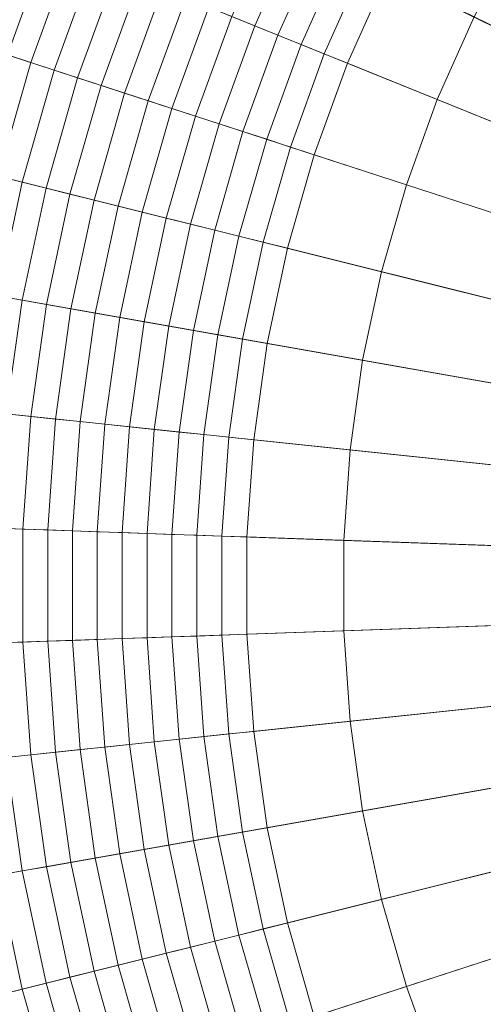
# Model space of a CAD drawing. Header units: centimetres. Extents: x -21.9 to 23.1, y -23 to 22.
# Tile 45 of 192: x -8.8 to -6.1, y -2.9 to 2.8. Entities that reach past the tile are written whole.
import ezdxf

# ---------------------------------------------------------------- set-up
doc = ezdxf.new("R2010")
doc.units = ezdxf.units.CM
doc.header["$LTSCALE"] = 2.54
doc.layers.add('Lucido design-1', color=7, linetype='Continuous')

# ---------------------------------------------------------------- blocks, each defined once
blk = doc.blocks.new('Gruppo-2-1')
at = {"color": 5, "linetype": 'Continuous', "lineweight": 9}
for points in [[(-8.6891, 3.2361, -949.2271), (-8.9278, 2.5802, -949.2271), (-20.4384, 6.3202, -949.2271), (-19.9108, 7.7699, -949.2271)], [(-6.0998, 3.9974, -935.9022), (-6.3979, 3.5203, -935.9022), (-2.1014, 1.0397, -936.1081), (-1.9868, 1.2232, -936.1081)], [(-6.1582, 2.7778, -950.2271), (-6.3711, 2.2995, -950.2271), (-8.6891, 3.2361, -950.2271), (-8.4052, 3.8737, -950.2271)], [(-6.3979, 3.5203, -935.9022), (-6.6621, 3.0235, -935.9022), (-2.203, 0.8487, -936.1081), (-2.1014, 1.0397, -936.1081)], [(-8.8843, 3.315, -935.5887), (-9.1281, 2.6452, -935.5887), (-8.9936, 2.6015, -935.6207), (-8.7532, 3.262, -935.6207)], [(-7.3111, 3.3401, -935.8374), (-7.5604, 2.7801, -935.8374), (-7.4268, 2.7261, -935.8535), (-7.1815, 3.2769, -935.8535)], [(-8.7532, 3.262, -935.6207), (-8.9936, 2.6015, -935.6207), (-8.8587, 2.5577, -935.6511), (-8.6217, 3.2089, -935.6511)], [(-7.1815, 3.2769, -935.8535), (-7.4268, 2.7261, -935.8535), (-7.293, 2.672, -935.8681), (-7.0518, 3.2136, -935.8681)], [(-8.6891, 3.2361, -950.2271), (-8.9278, 2.5802, -950.2271), (-8.9278, 2.5802, -949.2271), (-8.6891, 3.2361, -949.2271)], [(-6.3711, 2.2995, -950.2271), (-6.5502, 1.8076, -950.2271), (-8.9278, 2.5802, -950.2271), (-8.6891, 3.2361, -950.2271)], [(-8.6217, 3.2089, -935.6511), (-8.8587, 2.5577, -935.6511), (-8.7236, 2.5138, -935.6799), (-8.49, 3.1556, -935.6799)], [(-7.0518, 3.2136, -935.8681), (-7.293, 2.672, -935.8681), (-7.1591, 2.6179, -935.881), (-6.922, 3.1503, -935.881)], [(-1.5931, 0.7463, -948.7081), (-1.6755, 0.5914, -948.7081), (-6.1582, 2.7778, -948.7081), (-5.9124, 3.24, -948.7081)], [(-8.49, 3.1556, -935.6799), (-8.7236, 2.5138, -935.6799), (-8.5881, 2.4698, -935.7072), (-8.3579, 3.1023, -935.7072)], [(-6.922, 3.1503, -935.881), (-7.1591, 2.6179, -935.881), (-7.025, 2.5638, -935.8924), (-6.7921, 3.087, -935.8924)], [(-8.3579, 3.1023, -935.7072), (-8.5881, 2.4698, -935.7072), (-8.4524, 2.4257, -935.7328), (-8.2256, 3.0488, -935.7328)], [(-6.7921, 3.087, -935.8924), (-7.025, 2.5638, -935.8924), (-6.8909, 2.5096, -935.9022), (-6.6621, 3.0235, -935.9022)], [(-8.2256, 3.0488, -935.7328), (-8.4524, 2.4257, -935.7328), (-8.3164, 2.3815, -935.7569), (-8.093, 2.9952, -935.7569)], [(-6.6621, 3.0235, -935.9022), (-6.8909, 2.5096, -935.9022), (-2.291, 0.6511, -936.1081), (-2.203, 0.8487, -936.1081)], [(-8.093, 2.9952, -935.7569), (-8.3164, 2.3815, -935.7569), (-8.1801, 2.3372, -935.7794), (-7.9602, 2.9416, -935.7794)], [(-7.9602, 2.9416, -935.7794), (-8.1801, 2.3372, -935.7794), (-8.0436, 2.2929, -935.8003), (-7.8271, 2.8878, -935.8003)], [(-7.8271, 2.8878, -935.8003), (-8.0436, 2.2929, -935.8003), (-7.9069, 2.2485, -935.8197), (-7.6938, 2.834, -935.8197)], [(-7.6938, 2.834, -935.8197), (-7.9069, 2.2485, -935.8197), (-7.7701, 2.204, -935.8374), (-7.5604, 2.7801, -935.8374)], [(-7.5604, 2.7801, -935.8374), (-7.7701, 2.204, -935.8374), (-7.633, 2.1595, -935.8535), (-7.4268, 2.7261, -935.8535)], [(-6.1582, 2.7778, -948.7081), (-6.3711, 2.2995, -948.7081), (-6.3711, 2.2995, -950.2271), (-6.1582, 2.7778, -950.2271)], [(-1.6755, 0.5914, -948.7081), (-1.7468, 0.4312, -948.7081), (-6.3711, 2.2995, -948.7081), (-6.1582, 2.7778, -948.7081)], [(-7.4268, 2.7261, -935.8535), (-7.633, 2.1595, -935.8535), (-7.4958, 2.1149, -935.8681), (-7.293, 2.672, -935.8681)], [(-7.293, 2.672, -935.8681), (-7.4958, 2.1149, -935.8681), (-7.3584, 2.0702, -935.881), (-7.1591, 2.6179, -935.881)], [(-6.5502, 1.8076, -950.2271), (-6.6945, 1.3044, -950.2271), (-9.1202, 1.9092, -950.2271), (-8.9278, 2.5802, -950.2271)], [(-7.1591, 2.6179, -935.881), (-7.3584, 2.0702, -935.881), (-7.2209, 2.0256, -935.8924), (-7.025, 2.5638, -935.8924)], [(-7.025, 2.5638, -935.8924), (-7.2209, 2.0256, -935.8924), (-7.0833, 1.9809, -935.9022), (-6.8909, 2.5096, -935.9022)], [(-8.8587, 2.5577, -935.6511), (-9.0497, 1.8916, -935.6511), (-8.9118, 1.8573, -935.6799), (-8.7236, 2.5138, -935.6799)], [(-8.7236, 2.5138, -935.6799), (-8.9118, 1.8573, -935.6799), (-8.7736, 1.8228, -935.7072), (-8.5881, 2.4698, -935.7072)], [(-6.8909, 2.5096, -935.9022), (-7.0833, 1.9809, -935.9022), (-2.365, 0.4478, -936.1081), (-2.291, 0.6511, -936.1081)], [(-8.5881, 2.4698, -935.7072), (-8.7736, 1.8228, -935.7072), (-8.6351, 1.7883, -935.7328), (-8.4524, 2.4257, -935.7328)], [(-8.4524, 2.4257, -935.7328), (-8.6351, 1.7883, -935.7328), (-8.4964, 1.7537, -935.7569), (-8.3164, 2.3815, -935.7569)], [(-8.3164, 2.3815, -935.7569), (-8.4964, 1.7537, -935.7569), (-8.3574, 1.719, -935.7794), (-8.1801, 2.3372, -935.7794)], [(-8.1801, 2.3372, -935.7794), (-8.3574, 1.719, -935.7794), (-8.2181, 1.6843, -935.8003), (-8.0436, 2.2929, -935.8003)], [(-8.0436, 2.2929, -935.8003), (-8.2181, 1.6843, -935.8003), (-8.0787, 1.6495, -935.8197), (-7.9069, 2.2485, -935.8197)], [(-6.3711, 2.2995, -948.7081), (-6.5502, 1.8076, -948.7081), (-6.5502, 1.8076, -950.2271), (-6.3711, 2.2995, -950.2271)], [(-1.7468, 0.4312, -948.7081), (-1.8068, 0.2664, -948.7081), (-6.5502, 1.8076, -948.7081), (-6.3711, 2.2995, -948.7081)], [(-7.9069, 2.2485, -935.8197), (-8.0787, 1.6495, -935.8197), (-7.939, 1.6147, -935.8374), (-7.7701, 2.204, -935.8374)], [(-7.7701, 2.204, -935.8374), (-7.939, 1.6147, -935.8374), (-7.7992, 1.5799, -935.8535), (-7.633, 2.1595, -935.8535)], [(-7.633, 2.1595, -935.8535), (-7.7992, 1.5799, -935.8535), (-7.6592, 1.545, -935.8681), (-7.4958, 2.1149, -935.8681)], [(-7.4958, 2.1149, -935.8681), (-7.6592, 1.545, -935.8681), (-7.5191, 1.51, -935.881), (-7.3584, 2.0702, -935.881)], [(-7.3584, 2.0702, -935.881), (-7.5191, 1.51, -935.881), (-7.3788, 1.475, -935.8924), (-7.2209, 2.0256, -935.8924)], [(-7.2209, 2.0256, -935.8924), (-7.3788, 1.475, -935.8924), (-7.2384, 1.44, -935.9022), (-7.0833, 1.9809, -935.9022)], [(-7.0833, 1.9809, -935.9022), (-7.2384, 1.44, -935.9022), (-2.4246, 0.2398, -936.1081), (-2.365, 0.4478, -936.1081)], [(-6.6945, 1.3044, -950.2271), (-6.8033, 0.7924, -950.2271), (-9.2653, 1.2265, -950.2271), (-9.1202, 1.9092, -950.2271)], [(-8.9118, 1.8573, -935.6799), (-9.0538, 1.1892, -935.6799), (-8.9136, 1.1645, -935.7072), (-8.7736, 1.8228, -935.7072)], [(-8.7736, 1.8228, -935.7072), (-8.9136, 1.1645, -935.7072), (-8.773, 1.1397, -935.7328), (-8.6351, 1.7883, -935.7328)], [(-8.6351, 1.7883, -935.7328), (-8.773, 1.1397, -935.7328), (-8.6322, 1.1148, -935.7569), (-8.4964, 1.7537, -935.7569)], [(-6.5502, 1.8076, -948.7081), (-6.6945, 1.3044, -948.7081), (-6.6945, 1.3044, -950.2271), (-6.5502, 1.8076, -950.2271)], [(-1.8068, 0.2664, -948.7081), (-1.8551, 0.0978, -948.7081), (-6.6945, 1.3044, -948.7081), (-6.5502, 1.8076, -948.7081)], [(-8.4964, 1.7537, -935.7569), (-8.6322, 1.1148, -935.7569), (-8.4911, 1.09, -935.7794), (-8.3574, 1.719, -935.7794)], [(-8.3574, 1.719, -935.7794), (-8.4911, 1.09, -935.7794), (-8.3498, 1.065, -935.8003), (-8.2181, 1.6843, -935.8003)], [(-8.2181, 1.6843, -935.8003), (-8.3498, 1.065, -935.8003), (-8.2082, 1.0401, -935.8197), (-8.0787, 1.6495, -935.8197)], [(-8.0787, 1.6495, -935.8197), (-8.2082, 1.0401, -935.8197), (-8.0665, 1.0151, -935.8374), (-7.939, 1.6147, -935.8374)], [(-7.939, 1.6147, -935.8374), (-8.0665, 1.0151, -935.8374), (-7.9246, 0.9901, -935.8535), (-7.7992, 1.5799, -935.8535)], [(-7.7992, 1.5799, -935.8535), (-7.9246, 0.9901, -935.8535), (-7.7825, 0.965, -935.8681), (-7.6592, 1.545, -935.8681)], [(-7.6592, 1.545, -935.8681), (-7.7825, 0.965, -935.8681), (-7.6402, 0.9399, -935.881), (-7.5191, 1.51, -935.881)], [(-7.5191, 1.51, -935.881), (-7.6402, 0.9399, -935.881), (-7.4979, 0.9148, -935.8924), (-7.3788, 1.475, -935.8924)], [(-7.3788, 1.475, -935.8924), (-7.4979, 0.9148, -935.8924), (-7.3554, 0.8897, -935.9022), (-7.2384, 1.44, -935.9022)], [(-7.2384, 1.44, -935.9022), (-7.3554, 0.8897, -935.9022), (-2.4696, 0.0282, -936.1081), (-2.4246, 0.2398, -936.1081)], [(-6.6945, 1.3044, -948.7081), (-6.8033, 0.7924, -948.7081), (-6.8033, 0.7924, -950.2271), (-6.6945, 1.3044, -950.2271)], [(-1.8551, 0.0978, -948.7081), (-1.8916, -0.0737, -948.7081), (-6.8033, 0.7924, -948.7081), (-6.6945, 1.3044, -948.7081)], [(-6.8033, 0.7924, -950.2271), (-6.8762, 0.274, -950.2271), (-9.3625, 0.5353, -950.2271), (-9.2653, 1.2265, -950.2271)], [(-8.9136, 1.1645, -935.7072), (-9.0072, 0.4979, -935.7072), (-8.8653, 0.483, -935.7328), (-8.773, 1.1397, -935.7328)], [(-8.773, 1.1397, -935.7328), (-8.8653, 0.483, -935.7328), (-8.7231, 0.4681, -935.7569), (-8.6322, 1.1148, -935.7569)], [(-8.6322, 1.1148, -935.7569), (-8.7231, 0.4681, -935.7569), (-8.5806, 0.4531, -935.7794), (-8.4911, 1.09, -935.7794)], [(-8.4911, 1.09, -935.7794), (-8.5806, 0.4531, -935.7794), (-8.4379, 0.4381, -935.8003), (-8.3498, 1.065, -935.8003)], [(-8.3498, 1.065, -935.8003), (-8.4379, 0.4381, -935.8003), (-8.2949, 0.4231, -935.8197), (-8.2082, 1.0401, -935.8197)], [(-8.2082, 1.0401, -935.8197), (-8.2949, 0.4231, -935.8197), (-8.1518, 0.408, -935.8374), (-8.0665, 1.0151, -935.8374)], [(-8.0665, 1.0151, -935.8374), (-8.1518, 0.408, -935.8374), (-8.0085, 0.393, -935.8535), (-7.9246, 0.9901, -935.8535)], [(-7.9246, 0.9901, -935.8535), (-8.0085, 0.393, -935.8535), (-7.865, 0.3779, -935.8681), (-7.7825, 0.965, -935.8681)], [(-7.7825, 0.965, -935.8681), (-7.865, 0.3779, -935.8681), (-7.7213, 0.3628, -935.881), (-7.6402, 0.9399, -935.881)], [(-7.6402, 0.9399, -935.881), (-7.7213, 0.3628, -935.881), (-7.5776, 0.3477, -935.8924), (-7.4979, 0.9148, -935.8924)], [(-7.4979, 0.9148, -935.8924), (-7.5776, 0.3477, -935.8924), (-7.4337, 0.3326, -935.9022), (-7.3554, 0.8897, -935.9022)], [(-7.3554, 0.8897, -935.9022), (-7.4337, 0.3326, -935.9022), (-2.4997, -0.186, -936.1081), (-2.4696, 0.0282, -936.1081)], [(-6.8033, 0.7924, -948.7081), (-6.8762, 0.274, -948.7081), (-6.8762, 0.274, -950.2271), (-6.8033, 0.7924, -950.2271)], [(-1.8916, -0.0737, -948.7081), (-1.916, -0.2474, -948.7081), (-6.8762, 0.274, -948.7081), (-6.8033, 0.7924, -948.7081)], [(-6.8762, 0.274, -950.2271), (-6.9127, -0.2483, -950.2271), (-9.4111, -0.161, -950.2271), (-9.3625, 0.5353, -950.2271)], [(-8.8653, 0.483, -935.7328), (-8.9115, -0.1785, -935.7328), (-8.7686, -0.1834, -935.7569), (-8.7231, 0.4681, -935.7569)], [(-8.7231, 0.4681, -935.7569), (-8.7686, -0.1834, -935.7569), (-8.6255, -0.1884, -935.7794), (-8.5806, 0.4531, -935.7794)], [(-8.5806, 0.4531, -935.7794), (-8.6255, -0.1884, -935.7794), (-8.482, -0.1935, -935.8003), (-8.4379, 0.4381, -935.8003)], [(-8.4379, 0.4381, -935.8003), (-8.482, -0.1935, -935.8003), (-8.3384, -0.1985, -935.8197), (-8.2949, 0.4231, -935.8197)], [(-8.2949, 0.4231, -935.8197), (-8.3384, -0.1985, -935.8197), (-8.1946, -0.2035, -935.8374), (-8.1518, 0.408, -935.8374)], [(-8.1518, 0.408, -935.8374), (-8.1946, -0.2035, -935.8374), (-8.0505, -0.2085, -935.8535), (-8.0085, 0.393, -935.8535)], [(-8.0085, 0.393, -935.8535), (-8.0505, -0.2085, -935.8535), (-7.9063, -0.2136, -935.8681), (-7.865, 0.3779, -935.8681)], [(-7.865, 0.3779, -935.8681), (-7.9063, -0.2136, -935.8681), (-7.762, -0.2186, -935.881), (-7.7213, 0.3628, -935.881)], [(-7.7213, 0.3628, -935.881), (-7.762, -0.2186, -935.881), (-7.6175, -0.2236, -935.8924), (-7.5776, 0.3477, -935.8924)], [(-7.5776, 0.3477, -935.8924), (-7.6175, -0.2236, -935.8924), (-7.4729, -0.2287, -935.9022), (-7.4337, 0.3326, -935.9022)], [(-7.4337, 0.3326, -935.9022), (-7.4729, -0.2287, -935.9022), (-2.5148, -0.4018, -936.1081), (-2.4997, -0.186, -936.1081)], [(-6.8762, 0.274, -948.7081), (-6.9127, -0.2483, -948.7081), (-6.9127, -0.2483, -950.2271), (-6.8762, 0.274, -950.2271)], [(-1.916, -0.2474, -948.7081), (-1.9282, -0.4223, -948.7081), (-6.9127, -0.2483, -948.7081), (-6.8762, 0.274, -948.7081)], [(-6.9127, -0.2483, -950.2271), (-6.9127, -0.7717, -950.2271), (-9.4111, -0.859, -950.2271), (-9.4111, -0.161, -950.2271)], [(-8.9115, -0.1785, -935.7328), (-8.9115, -0.8415, -935.7328), (-8.7686, -0.8366, -935.7569), (-8.7686, -0.1834, -935.7569)], [(-8.7686, -0.1834, -935.7569), (-8.7686, -0.8366, -935.7569), (-8.6255, -0.8316, -935.7794), (-8.6255, -0.1884, -935.7794)], [(-8.6255, -0.1884, -935.7794), (-8.6255, -0.8316, -935.7794), (-8.482, -0.8265, -935.8003), (-8.482, -0.1935, -935.8003)], [(-8.482, -0.1935, -935.8003), (-8.482, -0.8265, -935.8003), (-8.3384, -0.8215, -935.8197), (-8.3384, -0.1985, -935.8197)], [(-8.3384, -0.1985, -935.8197), (-8.3384, -0.8215, -935.8197), (-8.1946, -0.8165, -935.8374), (-8.1946, -0.2035, -935.8374)], [(-8.1946, -0.2035, -935.8374), (-8.1946, -0.8165, -935.8374), (-8.0505, -0.8115, -935.8535), (-8.0505, -0.2085, -935.8535)], [(-8.0505, -0.2085, -935.8535), (-8.0505, -0.8115, -935.8535), (-7.9063, -0.8064, -935.8681), (-7.9063, -0.2136, -935.8681)], [(-7.9063, -0.2136, -935.8681), (-7.9063, -0.8064, -935.8681), (-7.762, -0.8014, -935.881), (-7.762, -0.2186, -935.881)], [(-7.762, -0.2186, -935.881), (-7.762, -0.8014, -935.881), (-7.6175, -0.7964, -935.8924), (-7.6175, -0.2236, -935.8924)], [(-7.6175, -0.2236, -935.8924), (-7.6175, -0.7964, -935.8924), (-7.4729, -0.7913, -935.9022), (-7.4729, -0.2287, -935.9022)], [(-7.4729, -0.2287, -935.9022), (-7.4729, -0.7913, -935.9022), (-2.5148, -0.6182, -936.1081), (-2.5148, -0.4018, -936.1081)], [(-6.9127, -0.2483, -948.7081), (-6.9127, -0.7717, -948.7081), (-6.9127, -0.7717, -950.2271), (-6.9127, -0.2483, -950.2271)], [(-1.9282, -0.4223, -948.7081), (-1.9282, -0.5977, -948.7081), (-6.9127, -0.7717, -948.7081), (-6.9127, -0.2483, -948.7081)], [(-7.4729, -0.7913, -935.9022), (-7.4337, -1.3526, -935.9022), (-2.4997, -0.834, -936.1081), (-2.5148, -0.6182, -936.1081)], [(-1.9282, -0.5977, -948.7081), (-1.916, -0.7726, -948.7081), (-6.8762, -1.294, -948.7081), (-6.9127, -0.7717, -948.7081)], [(-6.9127, -0.7717, -950.2271), (-6.8762, -1.294, -950.2271), (-9.3625, -1.5553, -950.2271), (-9.4111, -0.859, -950.2271)], [(-7.762, -0.8014, -935.881), (-7.7213, -1.3828, -935.881), (-7.5776, -1.3677, -935.8924), (-7.6175, -0.7964, -935.8924)], [(-7.6175, -0.7964, -935.8924), (-7.5776, -1.3677, -935.8924), (-7.4337, -1.3526, -935.9022), (-7.4729, -0.7913, -935.9022)], [(-6.9127, -0.7717, -948.7081), (-6.8762, -1.294, -948.7081), (-6.8762, -1.294, -950.2271), (-6.9127, -0.7717, -950.2271)], [(-1.916, -0.7726, -948.7081), (-1.8916, -0.9463, -948.7081), (-6.8033, -1.8124, -948.7081), (-6.8762, -1.294, -948.7081)], [(-8.9115, -0.8415, -935.7328), (-8.8653, -1.503, -935.7328), (-8.7231, -1.4881, -935.7569), (-8.7686, -0.8366, -935.7569)], [(-8.7686, -0.8366, -935.7569), (-8.7231, -1.4881, -935.7569), (-8.5806, -1.4731, -935.7794), (-8.6255, -0.8316, -935.7794)], [(-8.6255, -0.8316, -935.7794), (-8.5806, -1.4731, -935.7794), (-8.4379, -1.4581, -935.8003), (-8.482, -0.8265, -935.8003)], [(-8.482, -0.8265, -935.8003), (-8.4379, -1.4581, -935.8003), (-8.2949, -1.4431, -935.8197), (-8.3384, -0.8215, -935.8197)], [(-8.3384, -0.8215, -935.8197), (-8.2949, -1.4431, -935.8197), (-8.1518, -1.428, -935.8374), (-8.1946, -0.8165, -935.8374)], [(-8.1946, -0.8165, -935.8374), (-8.1518, -1.428, -935.8374), (-8.0085, -1.413, -935.8535), (-8.0505, -0.8115, -935.8535)], [(-8.0505, -0.8115, -935.8535), (-8.0085, -1.413, -935.8535), (-7.865, -1.3979, -935.8681), (-7.9063, -0.8064, -935.8681)], [(-7.9063, -0.8064, -935.8681), (-7.865, -1.3979, -935.8681), (-7.7213, -1.3828, -935.881), (-7.762, -0.8014, -935.881)], [(-7.4337, -1.3526, -935.9022), (-7.3554, -1.9097, -935.9022), (-2.4696, -1.0482, -936.1081), (-2.4997, -0.834, -936.1081)], [(-1.8916, -0.9463, -948.7081), (-1.8551, -1.1178, -948.7081), (-6.6945, -2.3244, -948.7081), (-6.8033, -1.8124, -948.7081)], [(-7.3554, -1.9097, -935.9022), (-7.2384, -2.46, -935.9022), (-2.4246, -1.2598, -936.1081), (-2.4696, -1.0482, -936.1081)], [(-1.8551, -1.1178, -948.7081), (-1.8068, -1.2864, -948.7081), (-6.5502, -2.8276, -948.7081), (-6.6945, -2.3244, -948.7081)], [(-6.8762, -1.294, -950.2271), (-6.8033, -1.8124, -950.2271), (-9.2653, -2.2465, -950.2271), (-9.3625, -1.5553, -950.2271)], [(-7.2384, -2.46, -935.9022), (-7.0833, -3.0009, -935.9022), (-2.365, -1.4678, -936.1081), (-2.4246, -1.2598, -936.1081)], [(-6.8762, -1.294, -948.7081), (-6.8033, -1.8124, -948.7081), (-6.8033, -1.8124, -950.2271), (-6.8762, -1.294, -950.2271)], [(-1.8068, -1.2864, -948.7081), (-1.7468, -1.4512, -948.7081), (-6.3711, -3.3195, -948.7081), (-6.5502, -2.8276, -948.7081)], [(-7.5776, -1.3677, -935.8924), (-7.4979, -1.9348, -935.8924), (-7.3554, -1.9097, -935.9022), (-7.4337, -1.3526, -935.9022)], [(-8.1518, -1.428, -935.8374), (-8.0665, -2.0351, -935.8374), (-7.9246, -2.0101, -935.8535), (-8.0085, -1.413, -935.8535)], [(-8.0085, -1.413, -935.8535), (-7.9246, -2.0101, -935.8535), (-7.7825, -1.985, -935.8681), (-7.865, -1.3979, -935.8681)], [(-7.865, -1.3979, -935.8681), (-7.7825, -1.985, -935.8681), (-7.6402, -1.9599, -935.881), (-7.7213, -1.3828, -935.881)], [(-7.7213, -1.3828, -935.881), (-7.6402, -1.9599, -935.881), (-7.4979, -1.9348, -935.8924), (-7.5776, -1.3677, -935.8924)], [(-8.7231, -1.4881, -935.7569), (-8.6322, -2.1348, -935.7569), (-8.4911, -2.11, -935.7794), (-8.5806, -1.4731, -935.7794)], [(-8.5806, -1.4731, -935.7794), (-8.4911, -2.11, -935.7794), (-8.3498, -2.085, -935.8003), (-8.4379, -1.4581, -935.8003)], [(-8.4379, -1.4581, -935.8003), (-8.3498, -2.085, -935.8003), (-8.2082, -2.0601, -935.8197), (-8.2949, -1.4431, -935.8197)], [(-8.2949, -1.4431, -935.8197), (-8.2082, -2.0601, -935.8197), (-8.0665, -2.0351, -935.8374), (-8.1518, -1.428, -935.8374)], [(-7.0833, -3.0009, -935.9022), (-6.8909, -3.5296, -935.9022), (-2.291, -1.6711, -936.1081), (-2.365, -1.4678, -936.1081)], [(-1.7468, -1.4512, -948.7081), (-1.6755, -1.6114, -948.7081), (-6.1582, -3.7978, -948.7081), (-6.3711, -3.3195, -948.7081)], [(-9.0072, -1.5179, -935.7072), (-8.9136, -2.1845, -935.7072), (-8.773, -2.1597, -935.7328), (-8.8653, -1.503, -935.7328)], [(-8.8653, -1.503, -935.7328), (-8.773, -2.1597, -935.7328), (-8.6322, -2.1348, -935.7569), (-8.7231, -1.4881, -935.7569)], [(-1.6755, -1.6114, -948.7081), (-1.5931, -1.7663, -948.7081), (-5.9124, -4.26, -948.7081), (-6.1582, -3.7978, -948.7081)], [(-6.8909, -3.5296, -935.9022), (-6.6621, -4.0435, -935.9022), (-2.203, -1.8687, -936.1081), (-2.291, -1.6711, -936.1081)], [(-6.8033, -1.8124, -950.2271), (-6.6945, -2.3244, -950.2271), (-9.1202, -2.9292, -950.2271), (-9.2653, -2.2465, -950.2271)], [(-6.8033, -1.8124, -948.7081), (-6.6945, -2.3244, -948.7081), (-6.6945, -2.3244, -950.2271), (-6.8033, -1.8124, -950.2271)], [(-6.6621, -4.0435, -935.9022), (-6.3979, -4.5403, -935.9022), (-2.1014, -2.0597, -936.1081), (-2.203, -1.8687, -936.1081)], [(-7.6402, -1.9599, -935.881), (-7.5191, -2.53, -935.881), (-7.3788, -2.495, -935.8924), (-7.4979, -1.9348, -935.8924)], [(-7.4979, -1.9348, -935.8924), (-7.3788, -2.495, -935.8924), (-7.2384, -2.46, -935.9022), (-7.3554, -1.9097, -935.9022)], [(-7.9246, -2.0101, -935.8535), (-7.7992, -2.5999, -935.8535), (-7.6592, -2.565, -935.8681), (-7.7825, -1.985, -935.8681)], [(-7.7825, -1.985, -935.8681), (-7.6592, -2.565, -935.8681), (-7.5191, -2.53, -935.881), (-7.6402, -1.9599, -935.881)], [(-8.2082, -2.0601, -935.8197), (-8.0787, -2.6695, -935.8197), (-7.939, -2.6347, -935.8374), (-8.0665, -2.0351, -935.8374)], [(-8.0665, -2.0351, -935.8374), (-7.939, -2.6347, -935.8374), (-7.7992, -2.5999, -935.8535), (-7.9246, -2.0101, -935.8535)], [(-8.4911, -2.11, -935.7794), (-8.3574, -2.739, -935.7794), (-8.2181, -2.7043, -935.8003), (-8.3498, -2.085, -935.8003)], [(-8.3498, -2.085, -935.8003), (-8.2181, -2.7043, -935.8003), (-8.0787, -2.6695, -935.8197), (-8.2082, -2.0601, -935.8197)], [(-6.3979, -4.5403, -935.9022), (-6.0998, -5.0174, -935.9022), (-1.9868, -2.2432, -936.1081), (-2.1014, -2.0597, -936.1081)], [(-8.9136, -2.1845, -935.7072), (-8.7736, -2.8428, -935.7072), (-8.6351, -2.8083, -935.7328), (-8.773, -2.1597, -935.7328)], [(-8.773, -2.1597, -935.7328), (-8.6351, -2.8083, -935.7328), (-8.4964, -2.7737, -935.7569), (-8.6322, -2.1348, -935.7569)], [(-8.6322, -2.1348, -935.7569), (-8.4964, -2.7737, -935.7569), (-8.3574, -2.739, -935.7794), (-8.4911, -2.11, -935.7794)], [(-9.0538, -2.2092, -935.6799), (-8.9118, -2.8773, -935.6799), (-8.7736, -2.8428, -935.7072), (-8.9136, -2.1845, -935.7072)], [(-6.6945, -2.3244, -950.2271), (-6.5502, -2.8276, -950.2271), (-8.9278, -3.6002, -950.2271), (-9.1202, -2.9292, -950.2271)], [(-6.6945, -2.3244, -948.7081), (-6.5502, -2.8276, -948.7081), (-6.5502, -2.8276, -950.2271), (-6.6945, -2.3244, -950.2271)], [(-7.5191, -2.53, -935.881), (-7.3584, -3.0902, -935.881), (-7.2209, -3.0456, -935.8924), (-7.3788, -2.495, -935.8924)], [(-7.3788, -2.495, -935.8924), (-7.2209, -3.0456, -935.8924), (-7.0833, -3.0009, -935.9022), (-7.2384, -2.46, -935.9022)], [(-7.6592, -2.565, -935.8681), (-7.4958, -3.1349, -935.8681), (-7.3584, -3.0902, -935.881), (-7.5191, -2.53, -935.881)], [(-7.939, -2.6347, -935.8374), (-7.7701, -3.224, -935.8374), (-7.633, -3.1795, -935.8535), (-7.7992, -2.5999, -935.8535)], [(-7.7992, -2.5999, -935.8535), (-7.633, -3.1795, -935.8535), (-7.4958, -3.1349, -935.8681), (-7.6592, -2.565, -935.8681)], [(-8.2181, -2.7043, -935.8003), (-8.0436, -3.3129, -935.8003), (-7.9069, -3.2685, -935.8197), (-8.0787, -2.6695, -935.8197)], [(-8.0787, -2.6695, -935.8197), (-7.9069, -3.2685, -935.8197), (-7.7701, -3.224, -935.8374), (-7.939, -2.6347, -935.8374)], [(-8.3574, -2.739, -935.7794), (-8.1801, -3.3572, -935.7794), (-8.0436, -3.3129, -935.8003), (-8.2181, -2.7043, -935.8003)], [(-8.6351, -2.8083, -935.7328), (-8.4524, -3.4457, -935.7328), (-8.3164, -3.4015, -935.7569), (-8.4964, -2.7737, -935.7569)], [(-8.4964, -2.7737, -935.7569), (-8.3164, -3.4015, -935.7569), (-8.1801, -3.3572, -935.7794), (-8.3574, -2.739, -935.7794)], [(-6.5502, -2.8276, -950.2271), (-6.3711, -3.3195, -950.2271), (-8.6891, -4.2561, -950.2271), (-8.9278, -3.6002, -950.2271)], [(-8.9118, -2.8773, -935.6799), (-8.7236, -3.5338, -935.6799), (-8.5881, -3.4898, -935.7072), (-8.7736, -2.8428, -935.7072)], [(-8.7736, -2.8428, -935.7072), (-8.5881, -3.4898, -935.7072), (-8.4524, -3.4457, -935.7328), (-8.6351, -2.8083, -935.7328)], [(-6.5502, -2.8276, -948.7081), (-6.3711, -3.3195, -948.7081), (-6.3711, -3.3195, -950.2271), (-6.5502, -2.8276, -950.2271)], [(-9.0497, -2.9116, -935.6511), (-8.8587, -3.5777, -935.6511), (-8.7236, -3.5338, -935.6799), (-8.9118, -2.8773, -935.6799)]]:
    blk.add_3dface(points, dxfattribs=at)

msp = doc.modelspace()

# ---------------------------------------------------------------- block references
at = {"layer": 'Lucido design-1', "color": 5, "true_color": 0x0000ff}
msp.add_blockref('Gruppo-2-1', (0, 0), dxfattribs=at)

doc.saveas('drawing.dxf')
